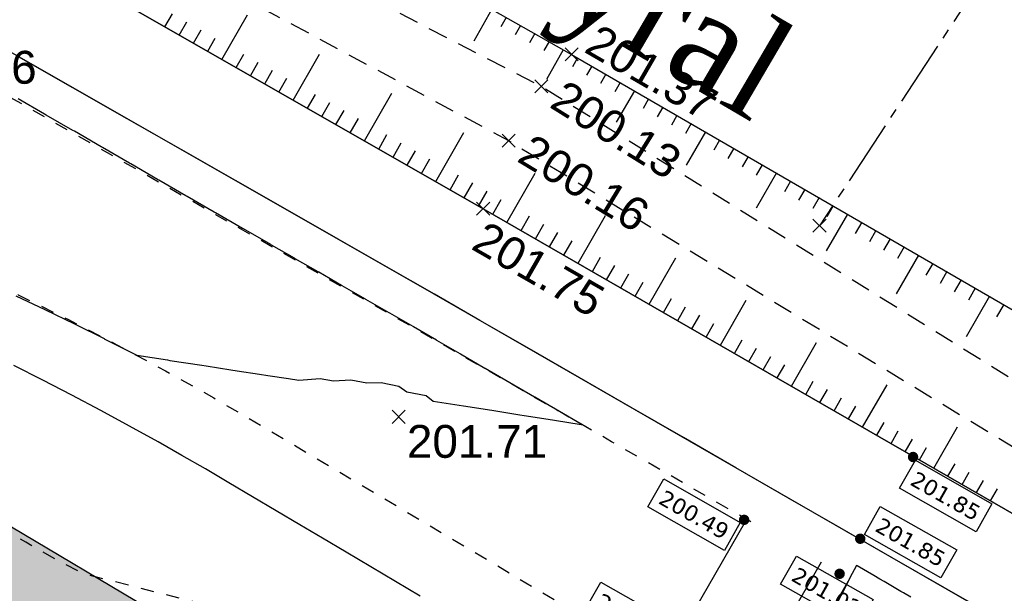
# Model space of a CAD drawing. Extents: x 1616800 to 1632437, y 2248456 to 2251974.
# Tile 162 of 256: x 1617814 to 1617844, y 2251613 to 2251630. Entities that reach past the tile are written whole.
import ezdxf
from ezdxf.enums import TextEntityAlignment as Align

# ---------------------------------------------------------------- set-up
doc = ezdxf.new("R2010")
doc.units = 0
doc.header["$LTSCALE"] = 2
doc.header["$PDMODE"] = 3
doc.header["$PDSIZE"] = 0.2
for name, pattern in [('Cadastre', [1.45, 1, -0.15, 0.15, -0.15]), ('FOSSE', [0.5, 0.3, -0.2]), ('Grille', [0.4, 0.2, -0.2])]:
    doc.linetypes.add(name, pattern=pattern)
doc.layers.get('0').update_dxf_attribs({"linetype": 'CONTINUOUS'})
for name, color, linetype in [('0000-VALORIS-NOUE DERIV BASSIN', 7, 'CONTINUOUS'), ('0000-VALORIS-NOUE DERIV BASSIN EAU MAX RETENTION', 140, 'CONTINUOUS'), ('0000-VALORIS-NOUE DERIV BASSIN TEXTE ET COTES', 1, 'CONTINUOUS'), ('01-PAP- REVET EV', 93, 'CONTINUOUS'), ('01-PAP-FILAIRE VOIE', 7, 'CONTINUOUS'), ('02-PAP-EP TEXTE POUR 2000°', 3, 'CONTINUOUS'), ('X-PTS TOPO-TEXTE TOPOALT', 8, 'CONTINUOUS'), ('X-PTS TOPO-TOPOPOINT', 8, 'CONTINUOUS'), ('Y-FDP TOPO-CADASTRE', 11, 'Cadastre'), ('Y-FDP TOPO-TOP_AXE_FOSSE', 8, 'CONTINUOUS'), ('Y-FDP TOPO-TOP_BARBULE', 8, 'CONTINUOUS'), ('Y-FDP TOPO-TOP_TALUS', 8, 'CONTINUOUS')]:
    doc.layers.add(name, color=color, linetype=linetype)
doc.styles.add('Côte Assainissement', font='verdana.ttf')
doc.styles.get("Standard").update_dxf_attribs({"font": 'arial.ttf'})
doc.styles.add('TIME', font='times.ttf')

# ---------------------------------------------------------------- blocks, each defined once
blk = doc.blocks.new('TCPOINT')
at = {"color": 0}
blk.add_point((0, 0), dxfattribs=at)
at = {"layer": 'X-PTS TOPO-TEXTE TOPOALT'}
blk.add_attdef('ALT', text='', height=0.75, dxfattribs=at).set_placement((0.25, -0.25), align=Align.TOP_LEFT)
blk = doc.blocks.new('TCPOINT_2')
at = {"color": 0}
blk.add_point((0, 0), dxfattribs=at)
at = {"layer": 'X-PTS TOPO-TEXTE TOPOALT'}
blk.add_attdef('ALT', (0.25, 0.25), '', height=0.75, dxfattribs=at)
blk = doc.blocks.new('TCPOINT_C')
at = {"color": 0}
blk.add_point((0, 0), dxfattribs=at)
at = {"layer": 'X-PTS TOPO-TEXTE TOPOALT'}
blk.add_attdef('ALT', text='', height=0.75, dxfattribs=at).set_placement((0.5, 0.09), align=Align.MIDDLE_LEFT)
blk = doc.blocks.new('*U265')
h = blk.add_hatch(color=256)
edge = h.paths.add_edge_path()
edge.add_arc((0, 0), 0.2, 0, 360)
at = {"linetype": 'Continuous'}
blk.add_lwpolyline([(-0.515, -1.191), (0.089, -0.125), (3.002, -1.778), (2.398, -2.843)], close=True, dxfattribs=at)
at = {"style": 'Côte Assainissement'}
blk.add_attdef('NIVELLEMENT', text='', height=0.6, rotation=330.4304, dxfattribs=at).set_placement((1.243, -1.484), align=Align.MIDDLE)
blk = doc.blocks.new('*U266')
h = blk.add_hatch(color=256)
edge = h.paths.add_edge_path()
edge.add_arc((0, 0), 0.2, 0, 360)
at = {"linetype": 'Continuous'}
blk.add_lwpolyline([(0.161, 0.161), (0.765, 1.226), (3.679, -0.426), (3.074, -1.492)], close=True, dxfattribs=at)
at = {"style": 'Côte Assainissement'}
blk.add_attdef('NIVELLEMENT', text='', height=0.6, rotation=330.4304, dxfattribs=at).set_placement((1.92, -0.133), align=Align.MIDDLE)
blk = doc.blocks.new('*U267')
h = blk.add_hatch(color=256)
edge = h.paths.add_edge_path()
edge.add_arc((0, 0), 0.2, 0, 360)
at = {"linetype": 'Continuous'}
blk.add_lwpolyline([(-2.244, -0.392), (-1.64, 0.674), (1.273, -0.979), (0.669, -2.044)], close=True, dxfattribs=at)
at = {"style": 'Côte Assainissement'}
blk.add_attdef('NIVELLEMENT', text='', height=0.6, rotation=330.4304, dxfattribs=at).set_placement((-0.486, -0.685), align=Align.MIDDLE)
blk = doc.blocks.new('*U271')
h = blk.add_hatch(color=256)
edge = h.paths.add_edge_path()
edge.add_arc((0, 0), 0.2, 0, 360)
at = {"linetype": 'Continuous'}
blk.add_lwpolyline([(-3.664, 0.491), (-3.06, 1.556), (-0.146, -0.097), (-0.751, -1.162)], close=True, dxfattribs=at)
at = {"style": 'Côte Assainissement'}
blk.add_attdef('NIVELLEMENT', text='', height=0.6, rotation=330.4304, dxfattribs=at).set_placement((-1.905, 0.197), align=Align.MIDDLE)
blk = doc.blocks.new('*U272')
h = blk.add_hatch(color=256)
edge = h.paths.add_edge_path()
edge.add_arc((0, 0), 0.2, 0, 360)
at = {"linetype": 'Continuous'}
blk.add_lwpolyline([(-2.902, 1.836), (-2.298, 2.901), (0.615, 1.249), (0.011, 0.183)], close=True, dxfattribs=at)
at = {"style": 'Côte Assainissement'}
blk.add_attdef('NIVELLEMENT', text='', height=0.6, rotation=330.4304, dxfattribs=at).set_placement((-1.144, 1.542), align=Align.MIDDLE)

msp = doc.modelspace()

# ---------------------------------------------------------------- hatches: boundary and pattern name
at = {"layer": '01-PAP- REVET EV'}
h = msp.add_hatch(color=256, dxfattribs=at)
h.dxf.hatch_style = 1
edge = h.paths.add_edge_path()
edge.add_line((1618039.1855, 2251491.5817), (1617960.9934, 2251527.9386))
edge.add_arc((1617986.0799, 2251581.8916), 59.5, 239.336785, 245.06299, ccw=False)
edge.add_line((1617955.7354, 2251530.7108), (1617798.0424, 2251624.2052))
edge.add_line((1617798.0424, 2251624.2052), (1617764.0901, 2251631.7521))
edge.add_line((1617764.0901, 2251631.7521), (1617718.705, 2251650.1358))
edge.add_line((1617718.705, 2251650.1358), (1617697.7056, 2251659.0776))
edge.add_line((1617697.7056, 2251659.0776), (1617675.3592, 2251674.9217))
edge.add_line((1617675.3592, 2251674.9217), (1617673.713, 2251672.6567))
edge.add_line((1617673.713, 2251672.6567), (1617691.0043, 2251660.089))
edge.add_arc((1617722.1648, 2251702.9612), 53, 233.98951, 247.74286)
edge.add_line((1617702.0903, 2251653.91), (1617764.6328, 2251628.3141))
edge.add_arc((1617784.7073, 2251677.3653), 53, 247.74286, 257.46804)
edge.add_line((1617773.2071, 2251625.628), (1617791.8787, 2251621.4777))
edge.add_arc((1617785.3692, 2251592.1924), 30, 59.33679, 77.46804, ccw=False)
edge.add_line((1617800.6689, 2251617.9978), (1617814.4318, 2251609.8379))
edge.add_line((1617814.4318, 2251609.8379), (1617824.5636, 2251607.3186))
edge.add_line((1617824.5636, 2251607.3186), (1617855.5301, 2251588.9589))
edge.add_line((1617855.5301, 2251588.9589), (1617862.6019, 2251581.2785))
edge.add_line((1617862.6019, 2251581.2785), (1617893.5684, 2251562.9188))
edge.add_line((1617893.5684, 2251562.9188), (1617903.7001, 2251560.3994))
edge.add_line((1617903.7001, 2251560.3994), (1617934.6666, 2251542.0398))
edge.add_line((1617934.6666, 2251542.0398), (1617941.7384, 2251534.3593))
edge.add_line((1617941.7384, 2251534.3593), (1617953.6954, 2251527.2701))
edge.add_arc((1617986.0799, 2251581.8916), 63.5, 239.336785, 245.06299)
edge.add_line((1617959.3069, 2251524.3115), (1617993.5196, 2251508.4037))
edge.add_arc((1617979.9481, 2251480.5257), 31.0059, -43.3244, 64.04236, ccw=False)
edge.add_line((1618002.5043, 2251459.2517), (1618005.2256, 2251456.6501))
edge.add_line((1618005.2256, 2251456.6501), (1618016.0396, 2251467.7735))
edge.add_line((1618016.0396, 2251467.7735), (1618039.1855, 2251491.5817))

# ---------------------------------------------------------------- linework, layer by layer
at = {"layer": '0000-VALORIS-NOUE DERIV BASSIN', "linetype": 'Grille', "flags": 128}
for points in [[(1618067.325, 2251480.8664), (1618052.9075, 2251488.8764), (1618048.7578, 2251490.3835), (1618047.8333, 2251490.7193), (1618046.9088, 2251491.055), (1618045.9844, 2251491.3908), (1618045.0599, 2251491.7266), (1618044.1354, 2251492.0623), (1618043.2109, 2251492.3981), (1618042.2865, 2251492.7339), (1618041.362, 2251493.0696), (1618040.4375, 2251493.4054), (1618039.513, 2251493.7412), (1618038.7518, 2251494.0462), (1618038.0761, 2251494.3273), (1618037.6541, 2251494.5347), (1618037.2761, 2251494.727), (1618036.7138, 2251494.9737), (1618036.0353, 2251495.2559), (1618035.3873, 2251495.5791), (1618034.7393, 2251495.9024), (1618034.0913, 2251496.2256), (1618033.1882, 2251496.6002), (1618032.2851, 2251496.9749), (1618031.382, 2251497.3495), (1618030.4789, 2251497.7241), (1618029.4748, 2251497.9129), (1618028.4706, 2251498.1017), (1618027.4665, 2251498.2905), (1618026.4623, 2251498.4793), (1618025.4582, 2251498.6681), (1618024.454, 2251498.8569), (1618023.461, 2251499.0406), (1618022.572, 2251499.4173), (1618021.683, 2251499.794), (1618020.794, 2251500.1708), (1618019.9049, 2251500.5475), (1618019.1017, 2251500.9201), (1618018.2986, 2251501.2928), (1618017.4954, 2251501.6654), (1618016.6922, 2251502.038), (1618015.889, 2251502.4107), (1618015.0858, 2251502.7833), (1618014.3388, 2251503.1084), (1618013.5919, 2251503.4334), (1618012.845, 2251503.7585), (1618012.098, 2251504.0836), (1618011.3511, 2251504.4087), (1618010.6992, 2251504.6926), (1618010.0472, 2251504.9765), (1618009.3953, 2251505.2604), (1618008.494, 2251505.7275), (1618007.5928, 2251506.1946), (1618006.6917, 2251506.6617), (1618005.7907, 2251507.1286), (1618005.0033, 2251507.5363), (1618004.2158, 2251507.944), (1618003.4284, 2251508.3517), (1618002.6411, 2251508.7593), (1618001.8537, 2251509.1669), (1618001.0665, 2251509.5745), (1618000.5264, 2251509.9953), (1617999.9616, 2251510.3649), (1617999.3967, 2251510.7345), (1617998.6597, 2251511.192), (1617997.9164, 2251511.6368), (1617997.1677, 2251512.0703), (1617996.5614, 2251512.3691), (1617995.9551, 2251512.668), (1617995.3488, 2251512.9668), (1617994.7355, 2251513.2504), (1617994.1188, 2251513.5271), (1617993.5022, 2251513.8038), (1617992.7865, 2251514.1295), (1617992.0708, 2251514.4552), (1617991.9143, 2251514.5198), (1617991.0747, 2251514.8938), (1617990.235, 2251515.2677), (1617989.3954, 2251515.6416), (1617988.5558, 2251516.0156), (1617987.7162, 2251516.3895), (1617986.8766, 2251516.7634), (1617986.6939, 2251516.8448), (1617985.7948, 2251517.2452), (1617984.8958, 2251517.6456), (1617983.9968, 2251518.046), (1617983.0978, 2251518.4464), (1617982.1988, 2251518.8468), (1617981.2998, 2251519.2471), (1617980.4007, 2251519.6475), (1617979.5017, 2251520.0479), (1617978.7111, 2251520.4), (1617977.9205, 2251520.7521), (1617977.1299, 2251521.1042), (1617976.3393, 2251521.4564), (1617975.5487, 2251521.8085), (1617974.7581, 2251522.1606), (1617974.6342, 2251522.1883), (1617973.7307, 2251522.5926), (1617972.8271, 2251522.9968), (1617971.9235, 2251523.401), (1617971.02, 2251523.8052), (1617970.1164, 2251524.2095), (1617969.2128, 2251524.6137), (1617968.3093, 2251525.0179), (1617967.4057, 2251525.4221), (1617966.5021, 2251525.8264), (1617965.5986, 2251526.2306), (1617964.695, 2251526.6348), (1617963.7914, 2251527.039), (1617962.0502, 2251527.8467), (1617959.9948, 2251528.8323), (1617958.5178, 2251529.5769), (1617957.7381, 2251529.9935), (1617956.9785, 2251530.4413), (1617956.2188, 2251530.889), (1617955.393, 2251531.4146), (1617954.5691, 2251531.9431), (1617953.7451, 2251532.4715), (1617952.9149, 2251533.004), (1617952.0847, 2251533.5366), (1617951.2545, 2251534.0691), (1617950.4243, 2251534.6016), (1617949.5941, 2251535.1341), (1617948.7638, 2251535.6666), (1617947.9336, 2251536.1991), (1617947.1034, 2251536.7317), (1617946.2732, 2251537.2642), (1617945.7809, 2251537.5889), (1617945.1109, 2251538.0168), (1617944.4409, 2251538.4447), (1617943.9148, 2251539.0353), (1617943.3887, 2251539.6258), (1617942.8626, 2251540.2164), (1617942.1922, 2251540.9679), (1617941.5218, 2251541.7195), (1617940.8514, 2251542.471), (1617940.181, 2251543.2226), (1617939.5752, 2251543.9017), (1617938.9693, 2251544.5808), (1617938.3635, 2251545.2599), (1617937.7808, 2251545.9299), (1617937.1354, 2251546.4996), (1617936.4184, 2251546.9551), (1617935.7014, 2251547.4105), (1617934.9844, 2251547.8659), (1617934.2674, 2251548.3213), (1617933.5529, 2251548.7776), (1617932.8385, 2251549.234), (1617932.124, 2251549.6903), (1617931.6221, 2251550.0222), (1617931.0177, 2251550.4113), (1617930.4132, 2251550.8004), (1617929.8087, 2251551.1895), (1617928.98, 2251551.6661), (1617928.1513, 2251552.1427), (1617927.3225, 2251552.6194), (1617926.7064, 2251552.9737), (1617926.0902, 2251553.3281), (1617925.474, 2251553.6825), (1617924.6071, 2251554.1811), (1617923.7401, 2251554.6798), (1617922.8732, 2251555.1784), (1617922.0063, 2251555.677), (1617921.1394, 2251556.1757), (1617920.3607, 2251556.6238), (1617919.5821, 2251557.072), (1617918.8034, 2251557.5202), (1617918.0247, 2251557.9684), (1617917.2461, 2251558.4166), (1617916.4674, 2251558.8647), (1617915.7387, 2251559.2833), (1617914.9078, 2251559.7614), (1617914.0769, 2251560.2395), (1617913.246, 2251560.7177), (1617912.4152, 2251561.1958), (1617911.5843, 2251561.6739), (1617910.8968, 2251562.0696), (1617910.7234, 2251562.1693), (1617910.036, 2251562.5649), (1617909.288, 2251562.9954), (1617908.54, 2251563.4258), (1617907.792, 2251563.8563), (1617907.044, 2251564.2867), (1617906.296, 2251564.7171), (1617905.3704, 2251565.0014), (1617904.4106, 2251565.2354), (1617903.4465, 2251565.4703), (1617902.5146, 2251565.6976), (1617901.5792, 2251565.9256), (1617900.6401, 2251566.1544), (1617899.6974, 2251566.3839), (1617898.8465, 2251566.5986), (1617897.9955, 2251566.8132), (1617897.1446, 2251567.0279), (1617896.2937, 2251567.2426), (1617895.481, 2251567.6639), (1617894.6891, 2251568.1175), (1617893.8972, 2251568.571), (1617893.1053, 2251569.0245), (1617892.3134, 2251569.478), (1617891.5215, 2251569.9315), (1617890.7297, 2251570.385), (1617889.918, 2251570.8502), (1617889.1063, 2251571.3153), (1617888.2947, 2251571.7804), (1617887.483, 2251572.2455), (1617886.9797, 2251572.5326), (1617886.1502, 2251573.01), (1617885.3208, 2251573.4873), (1617884.4914, 2251573.9647), (1617883.6619, 2251574.442), (1617882.8325, 2251574.9194), (1617882.0031, 2251575.3968), (1617881.1736, 2251575.8741), (1617880.3442, 2251576.3515), (1617879.5148, 2251576.8288), (1617878.6853, 2251577.3062), (1617877.8559, 2251577.7836), (1617877.0265, 2251578.2609), (1617876.197, 2251578.7383), (1617875.3676, 2251579.2156), (1617874.5382, 2251579.693), (1617873.7087, 2251580.1704), (1617872.8683, 2251580.6578), (1617872.6989, 2251580.7443), (1617871.8583, 2251581.2319), (1617871.0177, 2251581.7194), (1617870.1771, 2251582.207), (1617869.3365, 2251582.6945), (1617868.496, 2251583.182), (1617867.6554, 2251583.6696), (1617866.8148, 2251584.1571), (1617865.9742, 2251584.6446), (1617865.1336, 2251585.1322), (1617864.3064, 2251585.9032), (1617863.5131, 2251586.7255), (1617862.7236, 2251587.5431), (1617861.9378, 2251588.3561), (1617861.1557, 2251589.1646), (1617860.3771, 2251589.9686), (1617859.655, 2251590.7252), (1617858.9365, 2251591.4769), (1617858.2214, 2251592.2239), (1617857.3969, 2251592.7985), (1617856.5809, 2251593.2674), (1617855.7649, 2251593.7363), (1617854.9489, 2251594.2052), (1617854.1329, 2251594.6741), (1617853.3169, 2251595.143), (1617852.501, 2251595.6119), (1617851.685, 2251596.0808), (1617850.869, 2251596.5497), (1617850.053, 2251597.0186), (1617849.237, 2251597.4875), (1617848.421, 2251597.9564), (1617847.6051, 2251598.4253), (1617846.7891, 2251598.8942), (1617845.9731, 2251599.3631), (1617845.1571, 2251599.832), (1617845.1219, 2251599.8435), (1617844.2588, 2251600.3405), (1617843.3958, 2251600.8375), (1617842.5328, 2251601.3345), (1617841.6698, 2251601.8315), (1617840.8068, 2251602.3286), (1617839.9824, 2251602.8033), (1617839.158, 2251603.2781), (1617838.3337, 2251603.7528), (1617837.5093, 2251604.2276), (1617836.6849, 2251604.7023), (1617835.8605, 2251605.1771), (1617835.0362, 2251605.6519), (1617834.2228, 2251606.1203), (1617833.4094, 2251606.5887), (1617832.596, 2251607.0571), (1617831.7826, 2251607.5256), (1617830.9692, 2251607.994), (1617830.1558, 2251608.4624), (1617829.3424, 2251608.9309), (1617829.1691, 2251609.0307), (1617828.5032, 2251609.4142), (1617827.8372, 2251609.7977), (1617827.1713, 2251610.1812), (1617826.5053, 2251610.5648), (1617825.6552, 2251610.84), (1617824.7756, 2251611.0641), (1617823.896, 2251611.2882), (1617823.0164, 2251611.5123), (1617822.1741, 2251611.727), (1617821.3819, 2251611.9318), (1617820.5404, 2251612.1463), (1617819.6988, 2251612.3608), (1617818.8573, 2251612.5753), (1617818.0237, 2251612.7878), (1617817.1901, 2251613.0002), (1617816.3565, 2251613.2126), (1617815.475, 2251613.6761), (1617814.6126, 2251614.1728), (1617813.7501, 2251614.6694), (1617812.8877, 2251615.1661), (1617812.0252, 2251615.6628), (1617811.1628, 2251616.1595), (1617810.3003, 2251616.6562), (1617809.4379, 2251617.1528), (1617808.5754, 2251617.6495), (1617807.713, 2251618.1462), (1617806.8505, 2251618.6429), (1617806.1631, 2251619.0382), (1617805.4757, 2251619.4336), (1617804.7394, 2251619.8581), (1617804.0468, 2251620.2573), (1617803.3543, 2251620.6565), (1617802.6617, 2251621.0557), (1617801.9089, 2251621.4833), (1617801.1469, 2251621.895), (1617800.3678, 2251622.2769), (1617799.5886, 2251622.6588), (1617798.9214, 2251622.9519), (1617798.247, 2251623.2327), (1617797.5727, 2251623.5135), (1617796.9363, 2251623.7642), (1617796.293, 2251624.0028), (1617795.6497, 2251624.2415), (1617794.945, 2251624.4683), (1617794.2333, 2251624.6831), (1617793.5221, 2251624.8987), (1617792.5479, 2251625.1517), (1617791.5737, 2251625.4047), (1617790.5995, 2251625.6578), (1617789.9447, 2251625.8549), (1617789.3387, 2251626.0426), (1617788.7369, 2251626.2287), (1617788.1389, 2251626.4132), (1617787.544, 2251626.5961), (1617786.946, 2251626.7885), (1617786.0843, 2251627.0302), (1617785.1235, 2251627.2908), (1617784.1628, 2251627.5513), (1617783.202, 2251627.8118), (1617782.2413, 2251628.0724), (1617781.2765, 2251628.316), (1617780.3116, 2251628.5596), (1617779.3468, 2251628.8033), (1617778.382, 2251629.0469), (1617777.4172, 2251629.2905), (1617776.6071, 2251629.4426), (1617775.7971, 2251629.5948), (1617774.9871, 2251629.7469), (1617774.2771, 2251629.8901), (1617773.5688, 2251630.0371), (1617772.8604, 2251630.1841), (1617772.1605, 2251630.3539), (1617771.464, 2251630.5317), (1617770.7674, 2251630.7094), (1617769.9523, 2251630.9382), (1617769.1434, 2251631.1813), (1617768.3344, 2251631.4244), (1617767.7001, 2251631.6433), (1617767.0679, 2251631.867), (1617766.4358, 2251632.0907), (1617765.5182, 2251632.4316), (1617764.6022, 2251632.7762), (1617763.6863, 2251633.1208), (1617762.7586, 2251633.4945), (1617761.8309, 2251633.8682), (1617760.9033, 2251634.2419), (1617759.9756, 2251634.6156), (1617759.048, 2251634.9893), (1617758.2268, 2251635.3787), (1617757.4056, 2251635.7681), (1617756.5845, 2251636.1574), (1617755.7987, 2251636.5324), (1617755.0682, 2251636.8849), (1617754.3374, 2251637.2374), (1617753.6062, 2251637.59), (1617752.8992, 2251637.9268), (1617752.1918, 2251638.2637), (1617752.0302, 2251638.3405), (1617751.3221, 2251638.6769), (1617750.6135, 2251639.0135), (1617749.7714, 2251639.4162), (1617748.8791, 2251639.8397), (1617747.9871, 2251640.2631), (1617747.0952, 2251640.6864), (1617746.2035, 2251641.1096), (1617745.312, 2251641.5327), (1617744.4207, 2251641.9558), (1617743.5296, 2251642.3788), (1617742.6387, 2251642.8016), (1617741.748, 2251643.2244), (1617740.8574, 2251643.6471), (1617739.9671, 2251644.0698), (1617739.0742, 2251644.4923), (1617738.1815, 2251644.9148), (1617737.2889, 2251645.3372), (1617736.3965, 2251645.7596), (1617735.5041, 2251646.1818), (1617734.612, 2251646.604), (1617733.7199, 2251647.0262), (1617732.828, 2251647.4482), (1617731.9362, 2251647.8702), (1617731.0316, 2251648.2984), (1617730.1269, 2251648.7265), (1617729.2223, 2251649.1547), (1617728.3177, 2251649.5829), (1617727.413, 2251650.011), (1617726.5084, 2251650.4392), (1617725.6038, 2251650.8674), (1617724.6991, 2251651.2956), (1617723.7945, 2251651.7237), (1617722.8899, 2251652.1519), (1617721.9852, 2251652.5801), (1617721.0806, 2251653.0083), (1617720.176, 2251653.4364), (1617719.2714, 2251653.8646), (1617718.3667, 2251654.2928), (1617717.4621, 2251654.721), (1617716.5575, 2251655.1491), (1617715.6528, 2251655.5773), (1617714.7482, 2251656.0055), (1617713.8436, 2251656.4337), (1617712.9866, 2251656.8235), (1617712.1296, 2251657.2132), (1617711.2727, 2251657.603), (1617711.3299, 2251657.6143), (1617710.56, 2251657.9805), (1617709.7902, 2251658.3467), (1617709.0203, 2251658.7129), (1617708.1312, 2251659.0937), (1617707.2421, 2251659.4745), (1617706.3529, 2251659.8554), (1617705.4638, 2251660.2362), (1617704.5746, 2251660.6168), (1617703.6368, 2251660.9487), (1617702.1317, 2251661.5619), (1617699.5921, 2251662.8265), (1617697.2881, 2251664.1125), (1617695.854, 2251664.9971), (1617695.044, 2251665.4553), (1617694.3999, 2251665.8862), (1617693.7592, 2251666.3219), (1617693.1185, 2251666.7577), (1617692.4778, 2251667.1935), (1617691.6392, 2251667.7661), (1617690.8006, 2251668.3388), (1617689.962, 2251668.9115), (1617689.1232, 2251669.4843), (1617688.2844, 2251670.0571), (1617687.4456, 2251670.6298), (1617686.6066, 2251671.2027), (1617685.9253, 2251671.6659), (1617685.2437, 2251672.1292), (1617684.5618, 2251672.5926), (1617683.8797, 2251673.0561), (1617683.7144, 2251673.1689), (1617682.9033, 2251673.7223), (1617682.0922, 2251674.2757), (1617681.2811, 2251674.8292), (1617680.8062, 2251675.6639), (1617680.4699, 2251676.6838), (1617680.1336, 2251677.7038), (1617679.7973, 2251678.7237), (1617679.2244, 2251679.3915), (1617678.5081, 2251679.8679), (1617677.7918, 2251680.3443), (1617677.0755, 2251680.8206), (1617676.4641, 2251681.22), (1617675.8527, 2251681.6193), (1617675.2412, 2251682.0186), (1617674.486, 2251682.5033), (1617673.7307, 2251682.988), (1617672.9754, 2251683.4727), (1617672.2202, 2251683.9574), (1617671.4649, 2251684.4421), (1617670.9331, 2251684.9556), (1617670.4013, 2251685.4691), (1617670.0454, 2251685.8637), (1617669.2744, 2251686.4052), (1617668.5021, 2251686.9449), (1617667.7165, 2251687.4664), (1617667.136, 2251687.84), (1617666.5483, 2251688.2036), (1617665.9504, 2251688.5534), (1617665.1968, 2251689.0339), (1617664.4432, 2251689.5144), (1617663.6895, 2251689.995), (1617662.9359, 2251690.4755), (1617662.1823, 2251690.956), (1617661.4287, 2251691.4366), (1617660.6751, 2251691.9171), (1617659.7849, 2251692.4663), (1617658.8938, 2251693.0159), (1617658.0017, 2251693.566), (1617657.1056, 2251694.1125), (1617655.9132, 2251694.2801), (1617654.7135, 2251694.45), (1617653.4582, 2251694.5988), (1617652.1922, 2251694.7509), (1617650.9154, 2251694.9063), (1617649.6275, 2251695.0652), (1617648.3286, 2251695.2275), (1617647.4578, 2251695.345), (1617646.5869, 2251695.4625), (1617645.716, 2251695.58), (1617645.0371, 2251696.2372), (1617644.3583, 2251696.8945), (1617643.6794, 2251697.5518), (1617643.0006, 2251698.209), (1617642.3217, 2251698.8663), (1617641.6429, 2251699.5236), (1617640.9194, 2251700.1284), (1617640.1507, 2251700.6801), (1617639.3896, 2251701.2206), (1617638.6285, 2251701.7612), (1617637.8674, 2251702.3018), (1617637.1063, 2251702.8424), (1617636.3452, 2251703.383), (1617635.5841, 2251703.9235), (1617634.9911, 2251704.3508), (1617634.3987, 2251704.7772), (1617633.8068, 2251705.203), (1617633.2155, 2251705.6281), (1617632.6273, 2251706.0523), (1617632.0394, 2251706.476), (1617631.4515, 2251706.8993), (1617630.8637, 2251707.3223), (1617630.0849, 2251707.8801), (1617629.3041, 2251708.4394), (1617628.5233, 2251708.9987), (1617627.7424, 2251709.558), (1617626.9616, 2251710.1173), (1617626.1808, 2251710.6766), (1617625.3999, 2251711.2358), (1617624.6234, 2251711.791), (1617623.8468, 2251712.3462), (1617623.0702, 2251712.9014), (1617622.2935, 2251713.4566), (1617621.5169, 2251714.0118), (1617620.7403, 2251714.567), (1617619.9637, 2251715.1222), (1617619.187, 2251715.6774), (1617618.4104, 2251716.2326), (1617617.6337, 2251716.7879), (1617616.8571, 2251717.3431), (1617616.0804, 2251717.8983), (1617615.3038, 2251718.4535), (1617614.5271, 2251719.0088), (1617613.7504, 2251719.564), (1617612.9737, 2251720.1192), (1617612.135, 2251720.7174), (1617611.2962, 2251721.3157), (1617610.4574, 2251721.9139), (1617609.6184, 2251722.5122), (1617608.7794, 2251723.1106), (1617608.0056, 2251723.6632), (1617607.2318, 2251724.2158), (1617606.4579, 2251724.7684), (1617605.6841, 2251725.3209), (1617604.9103, 2251725.8735), (1617604.1364, 2251726.4261), (1617603.3626, 2251726.9787), (1617602.5888, 2251727.5313), (1617601.8149, 2251728.0839), (1617601.0411, 2251728.6364), (1617600.2673, 2251729.189), (1617599.4934, 2251729.7416), (1617598.7196, 2251730.2942), (1617597.9458, 2251730.8468), (1617597.1719, 2251731.3994), (1617596.3981, 2251731.9519), (1617595.6243, 2251732.5045, -0.3118013), (1617592.9384, 2251738.8985), (1617595.0524, 2251748.6756), (1617595.0696, 2251750.3946)], [(1617756.9847, 2251641.4486), (1617764.3974, 2251638.2118, 0.0363237), (1617778.0815, 2251633.3853), (1617797.081, 2251628.1991, -0.067415), (1617821.7945, 2251617.7185), (1617834.0342, 2251610.4527)]]:
    msp.add_lwpolyline(points, format="xyb", dxfattribs=at)
msp.add_lwpolyline([(1617836.6991, 2251614.7912), (1617835.6402, 2251615.4007), (1617834.0499, 2251616.316), (1617832.4596, 2251617.2313), (1617830.8693, 2251618.1467), (1617829.3587, 2251619.0161), (1617827.8482, 2251619.8856), (1617826.4645, 2251620.682), (1617825.0042, 2251621.516), (1617823.5315, 2251622.357), (1617822.0589, 2251623.198), (1617820.407, 2251624.1413), (1617818.7551, 2251625.0847), (1617817.1032, 2251626.028), (1617815.4514, 2251626.9714), (1617813.7995, 2251627.9147), (1617812.1476, 2251628.8581), (1617810.4834, 2251629.8105), (1617809.4397, 2251630.4116), (1617808.396, 2251631.0126), (1617807.2856, 2251631.6521), (1617806.3403, 2251632.1965), (1617805.395, 2251632.7409), (1617804.4532, 2251633.2833), (1617803.5115, 2251633.8256), (1617802.6321, 2251634.3321), (1617801.7526, 2251634.8386), (1617800.0363, 2251635.827), (1617798.4693, 2251636.7294), (1617797.14, 2251637.495), (1617795.8107, 2251638.2606), (1617794.921, 2251638.7812), (1617793.5097, 2251639.3825), (1617791.69, 2251640.1577), (1617789.8703, 2251640.933), (1617788.0507, 2251641.7082), (1617786.5432, 2251642.3504), (1617785.0358, 2251642.9927), (1617783.5284, 2251643.6349), (1617782.4177, 2251644.1081), (1617781.3071, 2251644.5813), (1617780.3283, 2251644.9983), (1617779.3494, 2251645.4153), (1617778.3116, 2251645.8574), (1617777.2696, 2251646.3015), (1617776.1881, 2251646.7637), (1617775.1067, 2251647.2259), (1617774.1754, 2251647.6239), (1617773.2441, 2251648.0219), (1617771.8956, 2251648.5982), (1617770.547, 2251649.1745), (1617769.0146, 2251649.8294), (1617767.4822, 2251650.4843), (1617765.9498, 2251651.1392), (1617764.4004, 2251651.8013), (1617762.8509, 2251652.4635), (1617762.8481, 2251652.4647)], dxfattribs=at)
at = {"layer": '0000-VALORIS-NOUE DERIV BASSIN', "flags": 128}
for points in [[(1617844.1903, 2251611.864), (1617842.6, 2251612.7794), (1617841.0097, 2251613.6947), (1617839.4194, 2251614.61), (1617837.8291, 2251615.5254), (1617836.2388, 2251616.4407), (1617834.6485, 2251617.356), (1617833.0582, 2251618.2714), (1617831.4679, 2251619.1867), (1617829.9573, 2251620.0562), (1617828.4468, 2251620.9256), (1617827.0631, 2251621.722), (1617825.5993, 2251622.558), (1617824.1266, 2251623.399), (1617822.654, 2251624.24), (1617821.0021, 2251625.1834), (1617819.3502, 2251626.1267), (1617817.6983, 2251627.0701), (1617816.0465, 2251628.0134), (1617814.3946, 2251628.9568)], [(1617826.6252, 2251612.5252), (1617825.8734, 2251612.9715), (1617825.1217, 2251613.4177), (1617824.37, 2251613.864), (1617823.65, 2251614.2913), (1617822.9625, 2251614.6996), (1617822.2426, 2251615.127), (1617821.5226, 2251615.5544), (1617820.8026, 2251615.9818), (1617820.0878, 2251616.4021), (1617819.3695, 2251616.8165), (1617818.6478, 2251617.225), (1617817.7771, 2251617.7073), (1617816.9016, 2251618.1809), (1617816.0211, 2251618.646), (1617815.1357, 2251619.1025), (1617814.2453, 2251619.5503)]]:
    msp.add_lwpolyline(points, dxfattribs=at)
at = {"layer": '0000-VALORIS-NOUE DERIV BASSIN'}
for points in [[(1617895.2716, 2251584.39, 201.92), (1617880.0786, 2251593.661, 202.03), (1617866.9096, 2251600.776, 201.9), (1617851.7106, 2251610.997, 201.93), (1617828.5476, 2251624.329, 201.75), (1617812.9876, 2251633.215, 201.47), (1617796.7436, 2251642.57, 201.41), (1617779.0456, 2251650.11, 201.2), (1617761.2316, 2251657.723, 201.09), (1617747.6066, 2251662.967, 201.26), (1617717.9686, 2251675.531, 201.13), (1617708.1248, 2251679.1148, 201.0894), (1617697.7246, 2251686.476, 201.04), (1617680.1286, 2251699.646, 200.82), (1617666.5916, 2251709.518, 200.83)], [(1617893.6754, 2251581.8496, 201.92), (1617878.5832, 2251591.0591, 202.03), (1617865.3559, 2251598.2056, 201.9), (1617850.1233, 2251608.4491, 201.93), (1617827.0555, 2251621.7264, 201.75), (1617811.4951, 2251630.6126, 201.47), (1617795.4023, 2251639.8805, 201.41), (1617777.8682, 2251647.3507, 201.2), (1617760.103, 2251654.9429, 201.09), (1617746.482, 2251660.1853, 201.26), (1617716.8693, 2251672.7386, 201.13), (1617706.7202, 2251676.4336, 201.0894), (1617695.9589, 2251684.0503, 201.04), (1617678.3459, 2251697.2331, 200.82), (1617664.7331, 2251707.1604, 200.83)], [(1617836.5731, 2251614.8637, 200.492), (1617835.3645, 2251612.764, 200.5162), (1617834.0342, 2251610.4527, 200.5429)], [(1617838.8414, 2251613.5582, 201.0154), (1617836.2849, 2251609.1166, 201.0667)], [(1617839.7081, 2251613.0593, 201.0154), (1617837.1449, 2251608.606, 201.0668)]]:
    msp.add_polyline3d(points, dxfattribs=at)
at = {"layer": '0000-VALORIS-NOUE DERIV BASSIN EAU MAX RETENTION', "flags": 128}
for points, elevation in [([(1617814.3146, 2251621.6785), (1617815.197, 2251621.2595), (1617815.2162, 2251621.2504), (1617816.0999, 2251620.8204), (1617816.113, 2251620.814), (1617816.9982, 2251620.3728), (1617817.0052, 2251620.3693), (1617817.8919, 2251619.9167), (1617817.8926, 2251619.9163), (1617817.9917, 2251619.8645), (1617818.9268, 2251619.7204), (1617819.0011, 2251619.7089), (1617819.9802, 2251619.558), (1617820.1123, 2251619.5376), (1617820.8578, 2251619.4227), (1617821.0507, 2251619.393), (1617821.7355, 2251619.2874), (1617821.99, 2251619.2482), (1617822.6132, 2251619.1522), (1617822.9334, 2251619.1028), (1617823.5788, 2251619.1549), (1617823.9881, 2251619.084), (1617824.5192, 2251619.1134), (1617825.0057, 2251619.0208), (1617825.4382, 2251619.0347), (1617825.9815, 2251618.9211), (1617826.2184, 2251618.7537), (1617826.809, 2251618.6431), (1617827.0209, 2251618.4697), (1617827.6844, 2251618.3651), (1617827.9456, 2251618.3239), (1617828.6766, 2251618.2087), (1617828.8703, 2251618.1782), (1617829.6685, 2251618.0524), (1617829.795, 2251618.0325), (1617830.6601, 2251617.8961), (1617830.7197, 2251617.8867), (1617831.5317, 2251617.7588), (1617831.5326, 2251617.7586), (1617831.5476, 2251617.7562), (1617831.5354, 2251617.7634), (1617831.5354, 2251617.7634), (1617830.8722, 2251618.1482), (1617830.8707, 2251618.1491), (1617830.1182, 2251618.5856), (1617830.1146, 2251618.5878), (1617829.3641, 2251619.0232), (1617829.3585, 2251619.0265), (1617828.61, 2251619.4608), (1617828.6025, 2251619.4652), (1617827.8558, 2251619.8984), (1617827.8464, 2251619.9039), (1617827.1332, 2251620.3178), (1617827.1224, 2251620.3241), (1617826.4228, 2251620.7298), (1617826.4104, 2251620.737), (1617825.6994, 2251621.1464), (1617825.685, 2251621.1549), (1617824.9759, 2251621.5632), (1617824.9596, 2251621.5728), (1617824.2524, 2251621.9801), (1617824.2343, 2251621.9908), (1617823.5357, 2251622.3931), (1617823.5158, 2251622.4049), (1617822.8192, 2251622.806), (1617822.7974, 2251622.819), (1617822.1028, 2251623.219), (1617822.0789, 2251623.2331), (1617821.2482, 2251623.7116), (1617821.2167, 2251623.7302), (1617820.3889, 2251624.2071), (1617820.3546, 2251624.2274), (1617819.5298, 2251624.7025), (1617819.4924, 2251624.7246), (1617818.6708, 2251625.198), (1617818.6304, 2251625.222), (1617817.8119, 2251625.6936), (1617817.7683, 2251625.7194), (1617816.953, 2251626.1892), (1617816.9063, 2251626.2168), (1617816.0943, 2251626.6848), (1617816.0444, 2251626.7144), (1617815.2357, 2251627.1805), (1617815.1825, 2251627.212), (1617814.3772, 2251627.6762)], 200.4698), ([(1617814.3146, 2251621.6785), (1617815.197, 2251621.2595), (1617815.2162, 2251621.2504), (1617816.0999, 2251620.8204), (1617816.113, 2251620.814), (1617816.9982, 2251620.3728), (1617817.0052, 2251620.3693), (1617817.8919, 2251619.9167), (1617817.8926, 2251619.9163), (1617817.9917, 2251619.8645), (1617818.9268, 2251619.7204), (1617819.0011, 2251619.7089), (1617819.9802, 2251619.558), (1617820.1123, 2251619.5376), (1617820.8578, 2251619.4227), (1617821.0507, 2251619.393), (1617821.7355, 2251619.2874), (1617821.99, 2251619.2482), (1617822.6132, 2251619.1522), (1617822.9334, 2251619.1028), (1617823.5788, 2251619.1549), (1617823.9881, 2251619.084), (1617824.5192, 2251619.1134), (1617825.0057, 2251619.0208), (1617825.4382, 2251619.0347), (1617825.9815, 2251618.9211), (1617826.2184, 2251618.7537), (1617826.809, 2251618.6431), (1617827.0209, 2251618.4697), (1617827.6844, 2251618.3651), (1617827.9456, 2251618.3239), (1617828.6766, 2251618.2087), (1617828.8703, 2251618.1782), (1617829.6685, 2251618.0524), (1617829.795, 2251618.0325), (1617830.6601, 2251617.8961), (1617830.7197, 2251617.8867), (1617831.5317, 2251617.7588), (1617831.5326, 2251617.7586), (1617831.5476, 2251617.7562), (1617831.5354, 2251617.7634), (1617831.5354, 2251617.7634), (1617830.8722, 2251618.1482), (1617830.8707, 2251618.1491), (1617830.1182, 2251618.5856), (1617830.1146, 2251618.5878), (1617829.3641, 2251619.0232), (1617829.3585, 2251619.0265), (1617828.61, 2251619.4608), (1617828.6025, 2251619.4652), (1617827.8558, 2251619.8984), (1617827.8464, 2251619.9039), (1617827.1332, 2251620.3178), (1617827.1224, 2251620.3241), (1617826.4228, 2251620.7298), (1617826.4104, 2251620.737), (1617825.6994, 2251621.1464), (1617825.685, 2251621.1549), (1617824.9759, 2251621.5632), (1617824.9596, 2251621.5728), (1617824.2524, 2251621.9801), (1617824.2343, 2251621.9908), (1617823.5357, 2251622.3931), (1617823.5158, 2251622.4049), (1617822.8192, 2251622.806), (1617822.7974, 2251622.819), (1617822.1028, 2251623.219), (1617822.0789, 2251623.2331), (1617821.2482, 2251623.7116), (1617821.2167, 2251623.7302), (1617820.3889, 2251624.2071), (1617820.3546, 2251624.2274), (1617819.5298, 2251624.7025), (1617819.4924, 2251624.7246), (1617818.6708, 2251625.198), (1617818.6304, 2251625.222), (1617817.8119, 2251625.6936), (1617817.7683, 2251625.7194), (1617816.953, 2251626.1892), (1617816.9063, 2251626.2168), (1617816.0943, 2251626.6848), (1617816.0444, 2251626.7144), (1617815.2357, 2251627.1805), (1617815.1825, 2251627.212), (1617814.3772, 2251627.6762)], 200.4698), ([(1617841.5777, 2251612.4963), (1617841.3555, 2251612.626), (1617841.2732, 2251612.674), (1617840.7581, 2251612.9728), (1617840.6275, 2251613.049), (1617840.4508, 2251613.1522), (1617839.9385, 2251613.4493), (1617839.935, 2251613.4514), (1617839.9196, 2251613.4604), (1617839.7215, 2251613.0824), (1617839.7094, 2251613.0593), (1617839.7093, 2251613.0591), (1617839.7092, 2251613.0588), (1617839.7092, 2251613.0588), (1617839.7091, 2251613.0587), (1617839.7078, 2251613.0564), (1617837.3669, 2251608.4742)], 201.0152), ([(1617841.5777, 2251612.4963), (1617841.3555, 2251612.626), (1617841.2732, 2251612.674), (1617840.7581, 2251612.9728), (1617840.6275, 2251613.049), (1617840.4508, 2251613.1522), (1617839.9385, 2251613.4493), (1617839.935, 2251613.4514), (1617839.9196, 2251613.4604), (1617839.7215, 2251613.0824), (1617839.7094, 2251613.0593), (1617839.7093, 2251613.0591), (1617839.7092, 2251613.0588), (1617839.7092, 2251613.0588), (1617839.7091, 2251613.0587), (1617839.7078, 2251613.0564), (1617837.3669, 2251608.4742)], 201.0152)]:
    msp.add_lwpolyline(points, dxfattribs=dict(at, elevation=elevation))
at = {"layer": '01-PAP-FILAIRE VOIE'}
msp.add_lwpolyline([(1617764.0901, 2251631.7521), (1617798.0424, 2251624.2052), (1617955.7354, 2251530.7108, 0.0249905), (1617960.9934, 2251527.9386), (1618039.1855, 2251491.5817), (1618016.0396, 2251467.7735), (1618000.3795, 2251451.6653), (1617934.7754, 2251382.3083), (1617904.6571, 2251349.6964), (1617840.9422, 2251283.8538)], format="xyb", dxfattribs=at)
at = {"layer": 'Y-FDP TOPO-CADASTRE', "elevation": 202.03, "flags": 128}
msp.add_lwpolyline([(1617880.6171, 2251687.4337), (1617838.7939, 2251623.8093)], dxfattribs=at)
at = {"layer": 'Y-FDP TOPO-TOP_AXE_FOSSE', "linetype": 'FOSSE', "elevation": 201.34, "flags": 128}
for points in [[(1617601.8186, 2251762.922), (1617610.1506, 2251756.636), (1617629.6276, 2251741.988), (1617650.7276, 2251727.848), (1617668.4526, 2251710.915), (1617681.6206, 2251701.676), (1617699.0136, 2251688.41), (1617708.9996, 2251680.668), (1617719.8336, 2251677.878), (1617748.7516, 2251665.825), (1617762.3456, 2251660.092), (1617781.0436, 2251652.934), (1617799.0036, 2251644.975), (1617815.3806, 2251635.767), (1617830.3196, 2251628.053), (1617853.9176, 2251613.386), (1617868.6136, 2251605.049), (1617881.5356, 2251596.854), (1617897.5646, 2251587.866), (1617911.5046, 2251578.556), (1617923.2046, 2251571.798), (1617941.6916, 2251560.354), (1617955.8166, 2251551.523), (1617969.3786, 2251543.574), (1617981.8546, 2251538.005), (1617999.4726, 2251530.796), (1618011.2156, 2251524.71), (1618031.4966, 2251514.802), (1618044.3006, 2251508.569), (1618060.3096, 2251501.695), (1618069.9096, 2251496.606), (1618077.1396, 2251493.691), (1618078.3956, 2251492.785), (1618078.3956, 2251492.785)], [(1617600.6196, 2251761.017), (1617609.0186, 2251754.94), (1617628.5696, 2251740.863), (1617649.5776, 2251726.58), (1617667.1536, 2251709.962), (1617698.4656, 2251687.431), (1617708.5936, 2251679.832), (1617719.3676, 2251676.48), (1617748.1656, 2251664.214), (1617780.0586, 2251651.492), (1617797.8506, 2251643.441), (1617814.4516, 2251634.395), (1617829.3226, 2251626.401), (1617852.7376, 2251612.188), (1617867.9276, 2251602.952), (1617881.2236, 2251595.195), (1617896.7006, 2251586.358), (1617910.6286, 2251577.168), (1617921.4716, 2251570.879), (1617940.7716, 2251559.213), (1617954.7426, 2251550.028), (1617968.6406, 2251542.538), (1617981.3776, 2251536.875), (1617998.6816, 2251529.02), (1618010.6006, 2251523.098), (1618031.3996, 2251513.411), (1618043.8426, 2251507.316), (1618060.1126, 2251499.876), (1618069.5666, 2251494.908), (1618076.1756, 2251492.383), (1618078.3956, 2251492.785), (1618078.2546, 2251490.49)]]:
    msp.add_lwpolyline(points, dxfattribs=at)
at = {"layer": 'Y-FDP TOPO-TOP_BARBULE'}
for p, q in [((1617818.8533, 2251629.8652), (1617819.0802, 2251630.2625)), ((1617820.59, 2251628.8734), (1617821.3667, 2251630.2334)), ((1617828.8117, 2251630.4019), (1617828.2619, 2251629.4296)), ((1617829.247, 2251630.1558), (1617829.0843, 2251629.8681)), ((1617819.2875, 2251629.6173), (1617819.5159, 2251630.0173)), ((1617829.6822, 2251629.9097), (1617829.5218, 2251629.6259)), ((1617819.7216, 2251629.3693), (1617819.9516, 2251629.772)), ((1617830.1174, 2251629.6636), (1617829.9592, 2251629.3838)), ((1617820.1558, 2251629.1214), (1617820.3873, 2251629.5267)), ((1617830.5527, 2251629.4174), (1617830.3967, 2251629.1416)), ((1617821.0242, 2251628.6255), (1617821.2587, 2251629.0361)), ((1617822.7609, 2251627.6336), (1617823.563, 2251629.0382)), ((1617830.9879, 2251629.1713), (1617830.4745, 2251628.2634)), ((1617821.4584, 2251628.3775), (1617821.6944, 2251628.7908)), ((1617831.4221, 2251628.9234), (1617831.2632, 2251628.6488)), ((1617831.8549, 2251628.673), (1617831.6941, 2251628.3951)), ((1617821.8926, 2251628.1296), (1617822.1301, 2251628.5456)), ((1617832.2876, 2251628.4225), (1617832.1249, 2251628.1414)), ((1617822.3268, 2251627.8816), (1617822.5659, 2251628.3003)), ((1617832.7204, 2251628.1721), (1617832.5558, 2251627.8877)), ((1617823.1951, 2251627.3857), (1617823.4373, 2251627.8097)), ((1617824.9319, 2251626.3939), (1617825.7594, 2251627.8429)), ((1617833.1532, 2251627.9216), (1617832.5982, 2251626.9627)), ((1617823.6293, 2251627.1377), (1617823.873, 2251627.5644)), ((1617833.5859, 2251627.6712), (1617833.4175, 2251627.3803)), ((1617824.0635, 2251626.8898), (1617824.3087, 2251627.3192)), ((1617834.0187, 2251627.4208), (1617833.8484, 2251627.1266)), ((1617834.4514, 2251627.1703), (1617834.2793, 2251626.8728)), ((1617824.4977, 2251626.6418), (1617824.7444, 2251627.0739)), ((1617834.8842, 2251626.9199), (1617834.7101, 2251626.6191)), ((1617825.3661, 2251626.1459), (1617825.6159, 2251626.5833)), ((1617827.1028, 2251625.1541), (1617827.9558, 2251626.6477)), ((1617835.317, 2251626.6695), (1617834.7305, 2251625.656)), ((1617825.8003, 2251625.898), (1617826.0516, 2251626.338)), ((1617835.7497, 2251626.419), (1617835.5719, 2251626.1117)), ((1617826.2344, 2251625.65), (1617826.4873, 2251626.0927)), ((1617836.1825, 2251626.1686), (1617836.0027, 2251625.858)), ((1617826.6686, 2251625.402), (1617826.923, 2251625.8475)), ((1617836.6152, 2251625.9182), (1617836.4336, 2251625.6043)), ((1617837.048, 2251625.6677), (1617836.8645, 2251625.3506)), ((1617827.537, 2251624.9061), (1617827.7944, 2251625.3569)), ((1617829.2723, 2251623.9119), (1617830.1321, 2251625.4057)), ((1617837.4808, 2251625.4173), (1617836.8627, 2251624.3493)), ((1617827.9712, 2251624.6582), (1617828.2301, 2251625.1116)), ((1617837.9135, 2251625.1669), (1617837.7262, 2251624.8432)), ((1617828.4054, 2251624.4102), (1617828.6647, 2251624.8642)), ((1617838.3463, 2251624.9164), (1617838.1571, 2251624.5895)), ((1617828.839, 2251624.1613), (1617829.0983, 2251624.6118)), ((1617838.7791, 2251624.666), (1617838.588, 2251624.3358)), ((1617839.6446, 2251624.1651), (1617838.9949, 2251623.0425)), ((1617839.2118, 2251624.4156), (1617839.0188, 2251624.0821)), ((1617829.7057, 2251623.6624), (1617829.9622, 2251624.1082)), ((1617830.139, 2251623.413), (1617830.3942, 2251623.8563)), ((1617831.4391, 2251622.6647), (1617832.2756, 2251624.1182)), ((1617840.0773, 2251623.9147), (1617839.8806, 2251623.5747)), ((1617830.5724, 2251623.1636), (1617830.8261, 2251623.6045)), ((1617840.5101, 2251623.6643), (1617840.3114, 2251623.3209)), ((1617831.0057, 2251622.9142), (1617831.2581, 2251623.3526)), ((1617840.9429, 2251623.4138), (1617840.7423, 2251623.0672)), ((1617841.3756, 2251623.1634), (1617841.1732, 2251622.8135)), ((1617831.8724, 2251622.4153), (1617832.122, 2251622.8489)), ((1617833.6058, 2251621.4176), (1617834.4191, 2251622.8307)), ((1617841.8084, 2251622.913), (1617841.1272, 2251621.7358)), ((1617842.2411, 2251622.6625), (1617842.0349, 2251622.3061)), ((1617832.3058, 2251622.1659), (1617832.5539, 2251622.5971)), ((1617832.7391, 2251621.9165), (1617832.9859, 2251622.3452)), ((1617842.6739, 2251622.4121), (1617842.4658, 2251622.0524)), ((1617833.1725, 2251621.6671), (1617833.4178, 2251622.0934)), ((1617843.1067, 2251622.1617), (1617842.8966, 2251621.7987)), ((1617843.5394, 2251621.9112), (1617843.3275, 2251621.545)), ((1617834.0391, 2251621.1682), (1617834.2817, 2251621.5897)), ((1617835.7725, 2251620.1705), (1617836.5626, 2251621.5432)), ((1617843.9722, 2251621.6608), (1617843.2594, 2251620.4291)), ((1617834.4725, 2251620.9188), (1617834.7137, 2251621.3379)), ((1617844.405, 2251621.4104), (1617844.1892, 2251621.0376)), ((1617834.9058, 2251620.6694), (1617835.1456, 2251621.086)), ((1617835.3392, 2251620.4199), (1617835.5776, 2251620.8342)), ((1617836.2059, 2251619.9211), (1617836.4415, 2251620.3305)), ((1617837.9393, 2251618.9234), (1617838.7061, 2251620.2557)), ((1617836.6392, 2251619.6717), (1617836.8735, 2251620.0786)), ((1617837.0726, 2251619.4223), (1617837.3054, 2251619.8268)), ((1617837.5059, 2251619.1728), (1617837.7374, 2251619.575)), ((1617838.3726, 2251618.674), (1617838.6013, 2251619.0713)), ((1617838.8059, 2251618.4246), (1617839.0332, 2251618.8194)), ((1617840.106, 2251617.6763), (1617840.8496, 2251618.9682)), ((1617839.2393, 2251618.1751), (1617839.4652, 2251618.5676)), ((1617839.6726, 2251617.9257), (1617839.8971, 2251618.3157)), ((1617840.5393, 2251617.4269), (1617840.761, 2251617.812)), ((1617840.9727, 2251617.1775), (1617841.193, 2251617.5602)), ((1617842.2727, 2251616.4292), (1617842.9931, 2251617.6808)), ((1617841.406, 2251616.928), (1617841.6249, 2251617.3084)), ((1617841.8394, 2251616.6786), (1617842.0569, 2251617.0565)), ((1617842.7061, 2251616.1798), (1617842.9208, 2251616.5528)), ((1617843.1394, 2251615.9303), (1617843.3527, 2251616.301)), ((1617843.5728, 2251615.6809), (1617843.7847, 2251616.0491)), ((1617844.0061, 2251615.4315), (1617844.2166, 2251615.7973))]:
    msp.add_line(p, q, dxfattribs=at)
at = {"layer": 'Y-FDP TOPO-TOP_TALUS', "elevation": 201.34, "flags": 128}
for points in [[(1617616.2666, 2251770.213), (1617610.3376, 2251766.397), (1617605.0976, 2251761.617), (1617610.6046, 2251757.885), (1617630.9016, 2251743.638), (1617651.5876, 2251728.738), (1617670.5436, 2251713.14), (1617683.1536, 2251703.762), (1617700.7816, 2251690.685), (1617721.3596, 2251679.731), (1617750.4036, 2251667.507), (1617763.0046, 2251662.137), (1617782.1896, 2251654.735), (1617799.8756, 2251646.373), (1617816.1886, 2251637.54), (1617831.2396, 2251629.029), (1617854.8706, 2251615.354), (1617869.0526, 2251606.843), (1617882.8896, 2251598.861), (1617898.6766, 2251588.998), (1617912.8626, 2251580.258), (1617924.4126, 2251573.443), (1617942.7026, 2251562.063), (1617952.7762, 2251556.1244)], [(1617796.7436, 2251642.57), (1617812.9876, 2251633.215), (1617828.5476, 2251624.329), (1617851.7106, 2251610.997), (1617866.9096, 2251600.776), (1617880.0786, 2251593.661), (1617895.2716, 2251584.39), (1617909.4526, 2251575.219), (1617921.0936, 2251568.394), (1617936.9856, 2251558.959), (1617953.5626, 2251548.58), (1617966.9346, 2251539.921), (1617980.2206, 2251535.119), (1617997.6596, 2251527.579), (1618012.1916, 2251520.535), (1618029.7006, 2251512.302), (1618043.4496, 2251505.823), (1618057.1006, 2251498.218), (1618068.8556, 2251493.307), (1618074.8396, 2251491.679), (1618075.8056, 2251490.367)]]:
    msp.add_lwpolyline(points, dxfattribs=at)

# ---------------------------------------------------------------- block references
at = {"layer": '0000-VALORIS-NOUE DERIV BASSIN TEXTE ET COTES', "xscale": 0.8, "yscale": 0.8, "zscale": 0.8}
for name, p, values in [('*U265', (1617841.6426, 2251616.766, 201.8518), {'NIVELLEMENT': '201.85'}), ('*U271', (1617836.4967, 2251614.8519, 200.4923), {'NIVELLEMENT': '200.49'}), ('*U266', (1617840.0333, 2251614.2761, 201.8512), {'NIVELLEMENT': '201.85'}), ('*U267', (1617839.4046, 2251613.2087, 201.0157), {'NIVELLEMENT': '201.02'}), ('*U272', (1617833.9686, 2251610.6329, 200.5411), {'NIVELLEMENT': '200.54'})]:
    msp.add_blockref(name, p, dxfattribs=at).add_auto_attribs(values)
at = {"layer": 'X-PTS TOPO-TOPOPOINT'}
ref = msp.add_blockref('TCPOINT_2', (1617831.2396, 2251629.029, 201.37), dxfattribs=dict(at, rotation=329.9425051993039))
ref.add_attrib('ALT', '201.37', (1617831.5812, 2251629.1202, 201.37), dxfattribs={"layer": 'X-PTS TOPO-TEXTE TOPOALT', "height": 1, "rotation": 329.94251})
ref = msp.add_blockref('TCPOINT', (1617810.4226, 2251629.385, 201.66), dxfattribs=at)
ref.add_attrib('ALT', '201.66', dxfattribs={"layer": 'X-PTS TOPO-TEXTE TOPOALT', "height": 1, "rotation": 0}).set_placement((1617810.6726, 2251629.135, 201.66), align=Align.TOP_LEFT)
ref = msp.add_blockref('TCPOINT_C', (1617830.3196, 2251628.053, 200.13), dxfattribs=dict(at, rotation=328.1375722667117))
ref.add_attrib('ALT', '200.13', dxfattribs={"layer": 'X-PTS TOPO-TEXTE TOPOALT', "height": 1, "rotation": 328.13757}).set_placement((1617830.7918, 2251627.8655, 200.13), align=Align.MIDDLE_LEFT)
ref = msp.add_blockref('TCPOINT_C', (1617829.3226, 2251626.401, 200.16), dxfattribs=dict(at, rotation=328.7420790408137))
ref.add_attrib('ALT', '200.16', dxfattribs={"layer": 'X-PTS TOPO-TEXTE TOPOALT', "height": 1, "rotation": 328.74208}).set_placement((1617829.7967, 2251626.2185, 200.16), align=Align.MIDDLE_LEFT)
ref = msp.add_blockref('TCPOINT', (1617828.5476, 2251624.329, 201.75), dxfattribs=dict(at, rotation=330.0764264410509))
ref.add_attrib('ALT', '201.75', dxfattribs={"layer": 'X-PTS TOPO-TEXTE TOPOALT', "height": 1, "rotation": 330.07643}).set_placement((1617828.6396, 2251623.9876, 201.75), align=Align.TOP_LEFT)
at = {"layer": 'X-PTS TOPO-TOPOPOINT', "rotation": 331.2218405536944}
msp.add_blockref('TCPOINT', (1617838.7939, 2251623.8093), dxfattribs=at)
at = {"layer": 'X-PTS TOPO-TOPOPOINT'}
ref = msp.add_blockref('TCPOINT', (1617825.9736, 2251617.991, 201.71), dxfattribs=at)
ref.add_attrib('ALT', '201.71', dxfattribs={"layer": 'X-PTS TOPO-TEXTE TOPOALT', "height": 1, "rotation": 0}).set_placement((1617826.2236, 2251617.741, 201.71), align=Align.TOP_LEFT)

# ---------------------------------------------------------------- texts
at = {"layer": '0000-VALORIS-NOUE DERIV BASSIN TEXTE ET COTES', "color": 7, "insert": (1617811.8928, 2251645.0055, 1.3375), "char_height": 3, "width": 41.963537, "attachment_point": 1, "rotation": 329.60265, "style": 'TIME'}
msp.add_mtext('Ruisseau Mayral', dxfattribs=at)
at = {"layer": '02-PAP-EP TEXTE POUR 2000°', "insert": (1617833.386, 2251661.9771, 199.9526), "char_height": 2, "attachment_point": 1, "rotation": 318.43714, "bg_fill": 17, "box_fill_scale": 1.5, "bg_fill_color": 255, "bg_fill_transparency": 0}
msp.add_mtext_dynamic_manual_height_columns('Rejet des EP dans canal de dérivation tête de buse - fe : 201.15', width=45.265129, gutter_width=12.5, heights=[0], dxfattribs=at)

doc.saveas('drawing.dxf')
